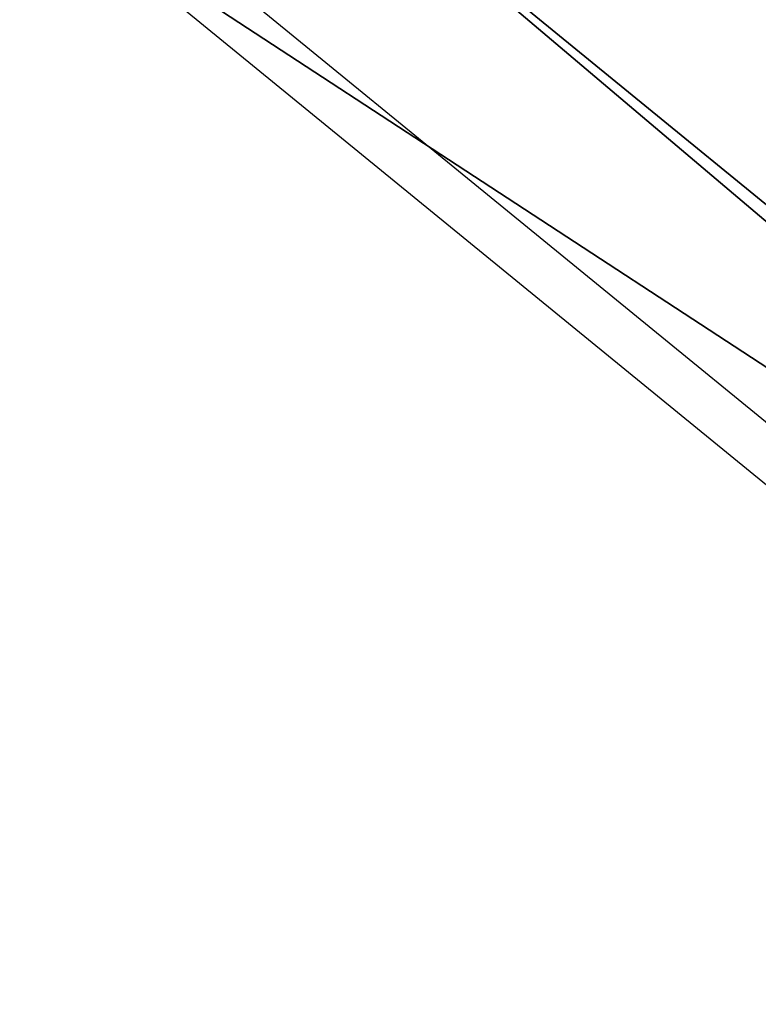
# Model space of a CAD drawing. Header units: millimetres. Extents: x -4 to 636, y -4 to 636.
# Tile 180 of 256: x 100.17 to 104.01, y 85.68 to 90.8. Entities that reach past the tile are written whole.
import ezdxf

# ---------------------------------------------------------------- set-up
doc = ezdxf.new("R2010")
doc.units = ezdxf.units.MM
doc.header["$LTSCALE"] = 25.4
doc.layers.get('0').update_dxf_attribs({"true_color": 0xff5454})

# ---------------------------------------------------------------- blocks, each defined once
blk = doc.blocks.new('AGNES-ROUND-LED-8210-8206-8188-8185.STL')
at = {"color": 7, "true_color": 0xffffff}
mesh = blk.add_polyface(dxfattribs=at)
corners = [(120.2669, 88.8957, -32.911), (205.311, 214.7305, -38.2359), (94.7924, 113.6261, -32.911), (218.0518, 202.3618, -38.2359)]
mesh.append_faces([[corners[k] for k in face] for face in [(0, 1, 2), (1, 0, 3)]], dxfattribs={"vtx0": -1, "color": 7})
mesh = blk.add_polyface(dxfattribs=at)
corners = [(205.3023, 214.7225, -39.2359), (120.2514, 88.8778, -33.911), (94.7749, 113.6101, -33.911), (218.0441, 202.3529, -39.2359)]
mesh.append_faces([[corners[k] for k in face] for face in [(0, 1, 2), (1, 0, 3)]], dxfattribs={"vtx0": -1, "color": 7})
mesh = blk.add_polyface(dxfattribs=at)
corners = [(69.8737, 131.0212, 1.8359), (95.9897, 86.9495, -10.8004), (62.1124, 125.189, -10.8004), (102.7149, 93.9511, 1.8359)]
mesh.append_faces([[corners[k] for k in face] for face in [(0, 1, 2), (1, 0, 3)]], dxfattribs={"vtx0": -1, "color": 7})
mesh = blk.add_polyface(dxfattribs=at)
corners = [(95.2528, 86.1823, -10.8004), (69.0233, 130.3822, 1.8359), (61.2621, 124.55, -10.8004), (101.978, 93.184, 1.8359)]
mesh.append_faces([[corners[k] for k in face] for face in [(0, 1, 2), (1, 0, 3)]], dxfattribs={"vtx0": -1, "color": 7})
mesh = blk.add_polyface(dxfattribs=at)
corners = [(72.8364, 126.7142, -35.2647), (107.289, 89.2887, -34.2647), (107.289, 89.2887, -35.2647), (72.8364, 126.7142, -34.2647)]
mesh.append_faces([[corners[k] for k in face] for face in [(0, 1, 2), (1, 0, 3)]], dxfattribs={"vtx0": -1, "color": 7})
mesh = blk.add_polyface(dxfattribs=at)
corners = [(104.4297, 95.7364, 7.4965), (139.744, 60.6977, 1.1271), (101.0891, 92.2585, 1.1271), (142.4834, 64.6665, 7.4965)]
mesh.append_faces([[corners[k] for k in face] for face in [(0, 1, 2), (1, 0, 3)]], dxfattribs={"vtx0": -1, "color": 7})
mesh = blk.add_polyface(dxfattribs=at)
corners = [(142.1099, 64.1253, 8.9889), (100.3054, 91.4426, 1.9938), (139.1014, 59.7667, 1.9938), (103.9741, 95.2621, 8.9889)]
mesh.append_faces([[corners[k] for k in face] for face in [(0, 1, 2), (1, 0, 3)]], dxfattribs={"vtx0": -1, "color": 7})
mesh = blk.add_polyface(dxfattribs=at)
corners = [(101.0891, 92.2585, 1.1271), (139.2443, 59.9738, 0.089), (100.4797, 91.6241, 0.089), (139.744, 60.6977, 1.1271)]
mesh.append_faces([[corners[k] for k in face] for face in [(0, 1, 2), (1, 0, 3)]], dxfattribs={"vtx0": -1, "color": 7})

msp = doc.modelspace()

# ---------------------------------------------------------------- block references
at = {"color": 0}
msp.add_blockref('AGNES-ROUND-LED-8210-8206-8188-8185.STL', (0, 0), dxfattribs=at)

doc.saveas('drawing.dxf')
